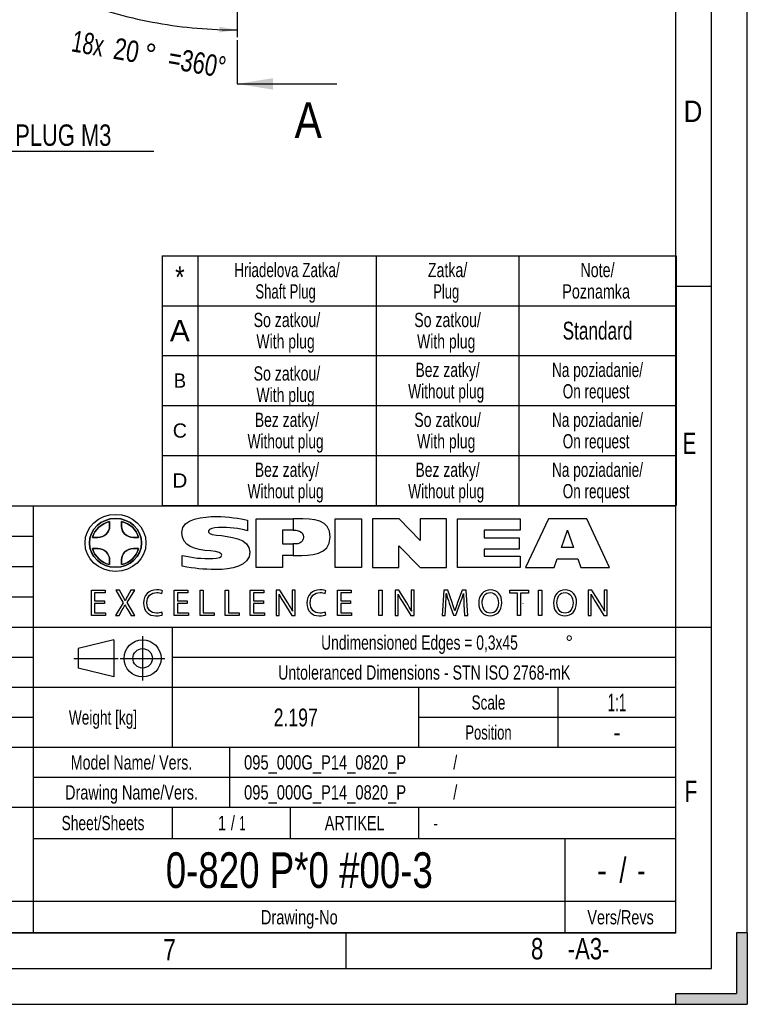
# Model space of a CAD drawing. Header units: millimetres. Extents: x 0 to 420, y 0 to 297.
# Tile 4 of 9: x 318 to 420, y 0 to 138. Entities that reach past the tile are written whole.
import ezdxf
from ezdxf.enums import TextEntityAlignment as Align

# ---------------------------------------------------------------- set-up
doc = ezdxf.new("R2010")
doc.units = ezdxf.units.MM
doc.header["$LTSCALE"] = 23.1
doc.linetypes.add('CENTER', pattern=[0.6, 0.375, -0.075, 0.075, -0.075])
doc.layers.get('0').update_dxf_attribs({"linetype": 'CONTINUOUS'})
doc.layers.add('DEFAULT_1', color=7, linetype='CENTER')
doc.styles.get("Standard").update_dxf_attribs({"font": 'txt', "width": 0.8})
doc.styles.add('TEXTSTYLE_1', font='gdt', dxfattribs={"width": 0.8})
doc.styles.add('TEXTSTYLE_2', font='txt', dxfattribs={"width": 0.7})
doc.styles.add('TEXTSTYLE_3', font='txt', dxfattribs={"width": 0.75})
doc.styles.add('TEXTSTYLE_4', font='txt', dxfattribs={"width": 0.75})
doc.styles.add('TEXTSTYLE_6', font='txt', dxfattribs={"width": 0.9})
doc.styles.add('TEXTSTYLE_8', font='gdt', dxfattribs={"width": 0.75})
doc.dimstyles.new('DIMSTYLE_11', dxfattribs={"dimtxt": 3, "dimasz": 2.5, "dimexe": 1, "dimexo": 0, "dimgap": 1.5, "dimtad": 0, "dimdsep": 46, "dimtxsty": 'Standard', "dimblk": '_FILLED', "dimblk1": '_FILLED', "dimblk2": '_FILLED', "dimcen": 0.09, "dimclrt": 7, "dimadec": 0, "dimazin": 0, "dimtp": 0.5, "dimtm": 0.5, "dimtfac": 1, "dimtofl": 0, "dimtmove": 0, "dimatfit": 3, "dimldrblk": '_FILLED', "dimfxl": 0, "dimtolj": 1, "dimarcsym": 0})
doc.dimstyles.get("Standard").update_dxf_attribs({"dimtxt": 3, "dimasz": 2.5, "dimexe": 1, "dimexo": 0, "dimtad": 1, "dimdec": 3, "dimdsep": 46, "dimtxsty": 'Standard', "dimblk": '_FILLED', "dimblk1": '_FILLED', "dimblk2": '_FILLED', "dimcen": 0.09, "dimclrt": 7, "dimadec": 0, "dimazin": 0, "dimtol": 1, "dimtp": 0.001, "dimtm": 0.001, "dimtfac": 1, "dimtdec": 3, "dimtofl": 0, "dimtmove": 0, "dimatfit": 3, "dimldrblk": '_FILLED', "dimfxl": 0, "dimtolj": 1, "dimarcsym": 0})

# ---------------------------------------------------------------- blocks, each defined once
blk = doc.blocks.new('_FILLED')
at = {"color": 0, "linetype": 'ByBlock'}
blk.add_solid([(0, 0), (-1, 0.16), (-1, -0.16)], dxfattribs=at)
blk = doc.blocks.new('*D19')
at = {"color": 7, "linetype": 'Continuous'}
for p, q in [((333.5, 159.69), (326.16, 139.52)), ((348.55, 157.04), (348.55, 135.57))]:
    blk.add_line(p, q, dxfattribs=at)
for start, end in [(250, 260), (260, 270)]:
    blk.add_arc((348.55, 201.04), 64.47, start, end, dxfattribs=at)
for points in [[(328.99, 140.02), (326.5, 140.46), (328.73, 139.27)], [(346.04, 136.22), (348.55, 136.57), (346.06, 137.02)]]:
    blk.add_solid(points, dxfattribs=at)
for s, width, p in [('18x', 0.690476, (327.39, 133.21)), ('20', 0.785714, (332.77, 132.26)), ('=360°', 0.76, (342.68, 130.52))]:
    blk.add_text(s, height=3, rotation=-10, dxfattribs=dict(at, width=width)).set_placement(p, align=Align.CENTER)
at = {"color": 7, "linetype": 'Continuous', "style": 'TEXTSTYLE_1'}
blk.add_text('~', height=3, rotation=-10, dxfattribs=at).set_placement((336.08, 131.68), align=Align.CENTER)

msp = doc.modelspace()

# ---------------------------------------------------------------- linework, layer by layer
at = {"color": 7, "linetype": 'Continuous'}
for p, q in [((415, 5), (415, 292)), ((410, 10), (410, 287)), ((420, 10), (420, 287)), ((311.6692, 119.5777), (336.8835, 119.5777)), ((338.0174, 104.9258), (410.0174, 104.9258)), ((338.0174, 104.9258), (338.0174, 69.9258)), ((343.0174, 104.9258), (343.0174, 69.9258)), ((368.0174, 104.9258), (368.0174, 69.9258)), ((388.0174, 104.9258), (388.0174, 69.9258)), ((410.0174, 104.9258), (410.0174, 69.9258)), ((410, 100.67), (415, 100.67)), ((338.0174, 97.9258), (410.0174, 97.9258)), ((338.0174, 90.9258), (410.0174, 90.9258)), ((338.0174, 83.9258), (410.0174, 83.9258)), ((338.0174, 76.9258), (410.0174, 76.9258)), ((409.999, 69.8055), (224.999, 69.8055)), ((319.999, 10.0055), (319.999, 69.8055)), ((338.0174, 69.9258), (410.0174, 69.9258)), ((409.999, 10.0055), (409.999, 69.8055)), ((351.189, 68.0478), (356.3792, 68.0478)), ((351.189, 61.2135), (351.189, 68.0478)), ((362.263, 68.0478), (365.9756, 68.0478)), ((362.263, 61.2135), (362.263, 68.0478)), ((365.9756, 68.0478), (365.9756, 61.2135)), ((379.4129, 68.0478), (388.1618, 68.0478)), ((379.4129, 61.2135), (379.4129, 68.0478)), ((388.1618, 68.0478), (388.1618, 66.442)), ((392.1313, 68.0478), (388.9326, 61.2135)), ((397.5013, 68.0478), (392.1313, 68.0478)), ((400.713, 61.2135), (397.5013, 68.0478)), ((356.3792, 66.442), (354.9017, 66.442)), ((354.9017, 66.442), (354.9017, 64.5278)), ((388.1618, 66.442), (383.1388, 66.442)), ((383.1388, 66.442), (383.1388, 65.4013)), ((393.9557, 64.0269), (394.8036, 66.442)), ((394.8036, 66.442), (394.8036, 66.4162)), ((394.8036, 66.4162), (395.6642, 64.0269)), ((319.999, 65.5555), (224.999, 65.5555)), ((383.1388, 65.4013), (388.0332, 65.4013)), ((388.0332, 65.4013), (388.0332, 63.8085)), ((354.9017, 64.5278), (356.3792, 64.5278)), ((388.0332, 63.8085), (383.1388, 63.8085)), ((383.1388, 63.8085), (383.1388, 62.8191)), ((395.6642, 64.0269), (393.9557, 64.0269)), ((356.3792, 62.922), (354.9017, 62.922)), ((354.9017, 62.922), (354.9017, 61.2135)), ((383.1388, 62.8191), (388.1618, 62.8191)), ((388.1618, 62.8191), (388.1618, 61.2135)), ((392.9663, 61.2135), (393.3904, 62.4208)), ((393.3904, 62.4208), (396.2424, 62.4208)), ((396.2424, 62.4208), (396.6662, 61.2135)), ((319.999, 61.3055), (224.999, 61.3055)), ((354.9017, 61.2135), (351.189, 61.2135)), ((365.9756, 61.2135), (362.263, 61.2135)), ((388.1618, 61.2135), (379.4129, 61.2135)), ((388.9326, 61.2135), (392.9663, 61.2135)), ((396.6662, 61.2135), (400.713, 61.2135)), ((328.1212, 58.039), (330.0336, 58.039)), ((328.1212, 54.5077), (328.1212, 58.039)), ((330.0336, 58.039), (330.0336, 57.6566)), ((339.7161, 58.039), (341.6285, 58.039)), ((339.7161, 54.5077), (339.7161, 58.039)), ((341.6285, 58.039), (341.6285, 57.6566)), ((343.3417, 58.039), (343.8028, 58.039)), ((343.3417, 54.5077), (343.3417, 58.039)), ((343.8028, 58.039), (343.8028, 54.8901)), ((346.8626, 58.039), (347.3237, 58.039)), ((346.8626, 54.5077), (346.8626, 58.039)), ((347.3237, 58.039), (347.3237, 54.8901)), ((350.3834, 58.039), (352.2959, 58.039)), ((350.3834, 54.5077), (350.3834, 58.039)), ((352.2959, 58.039), (352.2959, 57.6566)), ((362.5912, 58.039), (364.5037, 58.039)), ((362.5912, 54.5077), (362.5912, 58.039)), ((364.5037, 58.039), (364.5037, 57.6566)), ((368.3756, 58.039), (368.8366, 58.039)), ((368.3756, 54.5077), (368.3756, 58.039)), ((368.8366, 58.039), (368.8366, 54.5077)), ((386.7188, 58.039), (389.3332, 58.039)), ((386.7188, 57.6513), (386.7188, 58.039)), ((389.3332, 58.039), (389.3332, 57.6513)), ((390.7637, 58.039), (391.2248, 58.039)), ((390.7637, 54.5077), (390.7637, 58.039)), ((391.2248, 58.039), (391.2248, 54.5077)), ((319.999, 57.0555), (224.999, 57.0555)), ((330.0336, 57.6566), (328.5823, 57.6566)), ((328.5823, 57.6566), (328.5823, 56.5406)), ((341.6285, 57.6566), (340.1771, 57.6566)), ((340.1771, 57.6566), (340.1771, 56.5406)), ((352.2959, 57.6566), (350.8445, 57.6566)), ((350.8445, 57.6566), (350.8445, 56.5406)), ((364.5037, 57.6566), (363.0523, 57.6566)), ((363.0523, 57.6566), (363.0523, 56.5406)), ((387.793, 57.6513), (386.7188, 57.6513)), ((387.793, 54.5077), (387.793, 57.6513)), ((389.3332, 57.6513), (388.2541, 57.6513)), ((388.2541, 57.6513), (388.2541, 54.5077)), ((328.5823, 56.5406), (329.9498, 56.5406)), ((329.9498, 56.1633), (328.5823, 56.1633)), ((328.5823, 56.1633), (328.5823, 54.8901)), ((329.9498, 56.5406), (329.9498, 56.1633)), ((340.1771, 56.5406), (341.5446, 56.5406)), ((341.5446, 56.1633), (340.1771, 56.1633)), ((340.1771, 56.1633), (340.1771, 54.8901)), ((341.5446, 56.5406), (341.5446, 56.1633)), ((350.8445, 56.5406), (352.212, 56.5406)), ((352.212, 56.1633), (350.8445, 56.1633)), ((350.8445, 56.1633), (350.8445, 54.8901)), ((352.212, 56.5406), (352.212, 56.1633)), ((363.0523, 56.5406), (364.4197, 56.5406)), ((364.4197, 56.1633), (363.0523, 56.1633)), ((363.0523, 56.1633), (363.0523, 54.8901)), ((364.4197, 56.5406), (364.4197, 56.1633)), ((388.6203, 56.1991), (388.6255, 56.2042)), ((330.1122, 54.5077), (328.1212, 54.5077)), ((328.5823, 54.8901), (330.1122, 54.8901)), ((330.1122, 54.8901), (330.1122, 54.5077)), ((341.707, 54.5077), (339.7161, 54.5077)), ((340.1771, 54.8901), (341.707, 54.8901)), ((341.707, 54.8901), (341.707, 54.5077)), ((345.3117, 54.5077), (343.3417, 54.5077)), ((343.8028, 54.8901), (345.3117, 54.8901)), ((345.3117, 54.8901), (345.3117, 54.5077)), ((348.8326, 54.5077), (346.8626, 54.5077)), ((347.3237, 54.8901), (348.8326, 54.8901)), ((348.8326, 54.8901), (348.8326, 54.5077)), ((352.3744, 54.5077), (350.3834, 54.5077)), ((350.8445, 54.8901), (352.3744, 54.8901)), ((352.3744, 54.8901), (352.3744, 54.5077)), ((364.5823, 54.5077), (362.5912, 54.5077)), ((363.0523, 54.8901), (364.5823, 54.8901)), ((364.5823, 54.8901), (364.5823, 54.5077)), ((368.8366, 54.5077), (368.3756, 54.5077)), ((388.2541, 54.5077), (387.793, 54.5077)), ((391.2248, 54.5077), (390.7637, 54.5077)), ((409.999, 52.8055), (224.999, 52.8055)), ((339.499, 36.0055), (339.499, 52.8055)), ((410, 52.84), (415, 52.84)), ((331.2718, 51.0815), (326.2697, 49.8576)), ((331.2718, 51.0815), (331.2718, 45.9029)), ((335.297, 51.5922), (335.297, 45.4029)), ((326.2697, 49.8576), (326.2697, 47.1268)), ((319.999, 48.6055), (224.999, 48.6055)), ((325.6697, 48.4922), (331.8718, 48.4922)), ((332.1718, 48.4922), (338.4077, 48.4922)), ((409.999, 48.6055), (339.499, 48.6055)), ((331.2718, 45.9029), (326.2697, 47.1268)), ((409.999, 44.4055), (224.999, 44.4055)), ((373.999, 36.0055), (373.999, 44.4055)), ((393.499, 36.0055), (393.499, 44.4055)), ((319.999, 40.2055), (224.999, 40.2055)), ((409.999, 40.2055), (373.999, 40.2055)), ((409.999, 36.0055), (224.999, 36.0055)), ((347.499, 27.6055), (347.499, 36.0055)), ((409.999, 31.8055), (319.999, 31.8055)), ((409.999, 27.6055), (224.999, 27.6055)), ((339.499, 23.2055), (339.499, 27.6055)), ((355.999, 23.2055), (355.999, 27.6055)), ((373.999, 23.2055), (373.999, 27.6055)), ((409.999, 23.2055), (319.999, 23.2055)), ((394.499, 10.0055), (394.499, 23.2055)), ((409.999, 14.4055), (224.999, 14.4055)), ((20, 10), (410, 10)), ((409.999, 10.0055), (224.999, 10.0055)), ((363.75, 10), (363.75, 5)), ((420, 10), (418.5, 10)), ((418.5, 10), (418.5, 1.5)), ((420, 10), (420, 0)), ((15, 5), (415, 5)), ((410, 1.5), (418.5, 1.5)), ((410, 0), (410, 1.5)), ((10, 0), (410, 0)), ((410, 0), (420, 0))]:
    msp.add_line(p, q, dxfattribs=at)
at = {"color": 7, "linetype": 'Continuous', "const_width": 0.1193}
for points in [[(410.0597, 69.8), (319.9403, 69.8)], [(410.0759, 69.7912), (319.9565, 69.7912)], [(320, 10), (320, 69.8)], [(320.0162, 52.7912), (320.0162, 69.7912)], [(410, 10), (410, 69.8)], [(410.0162, 52.7912), (410.0162, 69.7912)], [(410.0759, 52.7912), (319.9565, 52.7912)], [(410.0597, 27.6), (319.9403, 27.6)], [(320, 10), (320, 27.6)], [(410, 10), (410, 27.6)], [(410.0597, 10), (319.9403, 10)], [(410.0597, 10), (319.9403, 10)]]:
    msp.add_lwpolyline(points, dxfattribs=at)
at = {"color": 7, "linetype": 'Continuous'}
for radius in [2.5893, 1.3654]:
    msp.add_circle((335.297, 48.4922), radius, dxfattribs=at)
for points, knots in [([(335.773, 64.6691), (335.773, 66.8787), (333.8588, 68.6774), (331.508, 68.6774), (329.157, 68.6774), (327.2299, 66.8787), (327.2299, 64.6691), (327.2299, 62.4595), (329.157, 60.661), (331.508, 60.661), (333.8588, 60.661), (335.773, 62.4595), (335.773, 64.6691)], [0, 0, 0, 0, 1, 1, 1, 2, 2, 2, 3, 3, 3, 4, 4, 4, 4]), ([(335.773, 64.6691), (335.773, 66.8787), (333.8588, 68.6774), (331.508, 68.6774), (329.157, 68.6774), (327.2299, 66.8787), (327.2299, 64.6691), (327.2299, 62.4595), (329.157, 60.661), (331.508, 60.661), (333.8588, 60.661), (335.773, 62.4595), (335.773, 64.6691)], [0, 0, 0, 0, 0.35277801, 0.35277801, 0.35277801, 0.70555602, 0.70555602, 0.70555602, 1.05833403, 1.05833403, 1.05833403, 1.41111204, 1.41111204, 1.41111204, 1.41111204]), ([(335.1564, 64.6691), (335.1564, 62.7809), (333.512, 61.2517), (331.508, 61.2517), (329.5039, 61.2517), (327.8466, 62.7809), (327.8466, 64.6691), (327.8466, 66.5575), (329.5039, 68.0992), (331.508, 68.0992), (333.512, 68.0992), (335.1564, 66.5575), (335.1564, 64.6691)], [0, 0, 0, 0, 1, 1, 1, 2, 2, 2, 3, 3, 3, 4, 4, 4, 4]), ([(335.1564, 64.6691), (335.1564, 62.7809), (333.512, 61.2517), (331.508, 61.2517), (329.5039, 61.2517), (327.8466, 62.7809), (327.8466, 64.6691), (327.8466, 66.5575), (329.5039, 68.0992), (331.508, 68.0992), (333.512, 68.0992), (335.1564, 66.5575), (335.1564, 64.6691)], [0, 0, 0, 0, 0.35277801, 0.35277801, 0.35277801, 0.70555602, 0.70555602, 0.70555602, 1.05833403, 1.05833403, 1.05833403, 1.41111204, 1.41111204, 1.41111204, 1.41111204]), ([(335.1564, 64.6691), (335.1564, 66.5575), (333.512, 68.0992), (331.508, 68.0992), (329.5039, 68.0992), (327.8466, 66.5575), (327.8466, 64.6691), (327.8466, 62.7809), (329.5039, 61.2517), (331.508, 61.2517), (333.512, 61.2517), (335.1564, 62.7809), (335.1564, 64.6691)], [0, 0, 0, 0, 1, 1, 1, 2, 2, 2, 3, 3, 3, 4, 4, 4, 4]), ([(330.6729, 66.9943), (330.6729, 66.9943), (330.6729, 67.6753), (330.6729, 67.6753), (329.5039, 67.4054), (328.6047, 66.5191), (328.2833, 65.4399), (328.2833, 65.4399), (329.0158, 65.4399), (329.0158, 65.4399), (329.9279, 65.4399), (330.6729, 66.1337), (330.6729, 66.9943)], [0, 0, 0, 0, 1, 1, 1, 2, 2, 2, 3, 3, 3, 4, 4, 4, 4]), ([(330.6729, 66.9943), (330.6729, 66.9943), (330.6729, 67.6753), (330.6729, 67.6753), (329.5039, 67.4054), (328.6047, 66.5191), (328.2833, 65.4399), (328.2833, 65.4399), (329.0158, 65.4399), (329.0158, 65.4399), (329.9279, 65.4399), (330.6729, 66.1337), (330.6729, 66.9943)], [0, 0, 0, 0, 0.35277801, 0.35277801, 0.35277801, 0.70555602, 0.70555602, 0.70555602, 1.05833403, 1.05833403, 1.05833403, 1.41111204, 1.41111204, 1.41111204, 1.41111204]), ([(330.6729, 66.9943), (330.6729, 66.1337), (329.9279, 65.4399), (329.0158, 65.4399), (329.0158, 65.4399), (328.2833, 65.4399), (328.2833, 65.4399), (328.6047, 66.5191), (329.5039, 67.4054), (330.6729, 67.6753), (330.6729, 67.6753), (330.6729, 66.9943), (330.6729, 66.9943)], [0, 0, 0, 0, 1, 1, 1, 2, 2, 2, 3, 3, 3, 4, 4, 4, 4]), ([(334.0002, 65.4399), (334.0002, 65.4399), (334.7325, 65.4399), (334.7325, 65.4399), (334.4369, 66.5191), (333.512, 67.4054), (332.343, 67.6753), (332.343, 67.6753), (332.343, 66.9943), (332.343, 66.9943), (332.343, 66.1337), (333.0881, 65.4399), (334.0002, 65.4399)], [0, 0, 0, 0, 1, 1, 1, 2, 2, 2, 3, 3, 3, 4, 4, 4, 4]), ([(334.0002, 65.4399), (334.0002, 65.4399), (334.7325, 65.4399), (334.7325, 65.4399), (334.4369, 66.5191), (333.512, 67.4054), (332.343, 67.6753), (332.343, 67.6753), (332.343, 66.9943), (332.343, 66.9943), (332.343, 66.1337), (333.0881, 65.4399), (334.0002, 65.4399)], [0, 0, 0, 0, 0.35277801, 0.35277801, 0.35277801, 0.70555602, 0.70555602, 0.70555602, 1.05833403, 1.05833403, 1.05833403, 1.41111204, 1.41111204, 1.41111204, 1.41111204]), ([(334.7325, 65.4399), (334.7325, 65.4399), (334.0002, 65.4399), (334.0002, 65.4399), (333.0881, 65.4399), (332.343, 66.1337), (332.343, 66.9943), (332.343, 66.9943), (332.343, 67.6753), (332.343, 67.6753), (333.512, 67.4054), (334.4369, 66.5191), (334.7325, 65.4399)], [0, 0, 0, 0, 1, 1, 1, 2, 2, 2, 3, 3, 3, 4, 4, 4, 4]), ([(349.9942, 66.352), (349.9942, 66.352), (349.9942, 67.8679), (349.9942, 67.8679), (348.9408, 68.1122), (347.2965, 68.369), (345.6007, 68.369), (343.8922, 68.369), (340.8346, 68.1378), (340.7962, 66.1464), (340.7703, 64.1424), (342.5946, 63.7314), (344.8042, 63.5515), (347.0137, 63.3718), (346.7056, 62.4981), (345.1254, 62.4723), (343.5581, 62.4596), (342.312, 62.5623), (340.8346, 62.922), (340.8346, 62.922), (340.8346, 61.419), (340.8346, 61.419), (342.7103, 61.0464), (343.6224, 60.9693), (345.6264, 60.9436), (347.6178, 60.9307), (350.3283, 61.3932), (350.3283, 63.3718), (350.3283, 65.3371), (347.4251, 65.5941), (345.6264, 65.7611), (343.8151, 65.928), (344.4062, 66.8145), (345.9347, 66.8403), (347.4635, 66.853), (348.7868, 66.7374), (349.9942, 66.352)], [0, 0, 0, 0, 1, 1, 1, 2, 2, 2, 3, 3, 3, 4, 4, 4, 5, 5, 5, 6, 6, 6, 7, 7, 7, 8, 8, 8, 9, 9, 9, 10, 10, 10, 11, 11, 11, 12, 12, 12, 12]), ([(356.3792, 62.922), (356.3792, 62.922), (356.3792, 64.5278), (356.3792, 64.5278), (356.3792, 64.5278), (356.6745, 64.5278), (356.6745, 64.5278), (357.7023, 64.5278), (357.8437, 65.2729), (357.8565, 65.5299), (357.8565, 65.7484), (357.6509, 66.442), (356.7388, 66.442), (356.7388, 66.442), (356.3792, 66.442), (356.3792, 66.442), (356.3792, 66.442), (356.3792, 68.0478), (356.3792, 68.0478), (356.3792, 68.0478), (356.8159, 68.0478), (356.8159, 68.0478), (359.321, 68.0478), (361.5564, 68.035), (361.5564, 65.4657), (361.5564, 62.922), (358.7686, 62.922), (356.8288, 62.922), (356.8288, 62.922), (356.3792, 62.922), (356.3792, 62.922)], [0, 0, 0, 0, 1, 1, 1, 2, 2, 2, 3, 3, 3, 4, 4, 4, 5, 5, 5, 6, 6, 6, 7, 7, 7, 8, 8, 8, 9, 9, 9, 10, 10, 10, 10]), ([(367.5042, 68.0478), (367.5042, 68.0478), (371.2299, 68.0478), (371.2299, 68.0478), (371.2299, 68.0478), (374.1717, 65.0288), (374.1717, 65.0288), (374.1717, 65.0288), (374.1717, 68.0478), (374.1717, 68.0478), (374.1717, 68.0478), (377.8716, 68.0478), (377.8716, 68.0478), (377.8716, 68.0478), (377.8716, 61.2135), (377.8716, 61.2135), (377.8716, 61.2135), (374.1717, 61.2135), (374.1717, 61.2135), (374.1717, 61.2135), (371.2041, 64.2452), (371.2041, 64.2452), (371.2041, 64.2452), (371.2041, 61.2135), (371.2041, 61.2135), (371.2041, 61.2135), (367.5042, 61.2135), (367.5042, 61.2135), (367.5042, 61.2135), (367.5042, 68.0478), (367.5042, 68.0478), (367.5042, 68.0478), (367.5171, 68.0478), (367.5171, 68.0478), (367.5171, 68.0478), (367.5042, 68.0478), (367.5042, 68.0478)], [0, 0, 0, 0, 1, 1, 1, 2, 2, 2, 3, 3, 3, 4, 4, 4, 5, 5, 5, 6, 6, 6, 7, 7, 7, 8, 8, 8, 9, 9, 9, 10, 10, 10, 11, 11, 11, 12, 12, 12, 12]), ([(330.6729, 61.6244), (330.6729, 61.6244), (330.6729, 62.3182), (330.6729, 62.3182), (330.6729, 63.1788), (329.9279, 63.8727), (329.0158, 63.8727), (329.0158, 63.8727), (328.2833, 63.8727), (328.2833, 63.8727), (328.6047, 62.7678), (329.5039, 61.907), (330.6729, 61.6244)], [0, 0, 0, 0, 1, 1, 1, 2, 2, 2, 3, 3, 3, 4, 4, 4, 4]), ([(330.6729, 61.6244), (330.6729, 61.6244), (330.6729, 62.3182), (330.6729, 62.3182), (330.6729, 63.1788), (329.9279, 63.8727), (329.0158, 63.8727), (329.0158, 63.8727), (328.2833, 63.8727), (328.2833, 63.8727), (328.6047, 62.7678), (329.5039, 61.907), (330.6729, 61.6244)], [0, 0, 0, 0, 0.35277801, 0.35277801, 0.35277801, 0.70555602, 0.70555602, 0.70555602, 1.05833403, 1.05833403, 1.05833403, 1.41111204, 1.41111204, 1.41111204, 1.41111204]), ([(330.6729, 61.6244), (329.5039, 61.907), (328.6047, 62.7678), (328.2833, 63.8727), (328.2833, 63.8727), (329.0158, 63.8727), (329.0158, 63.8727), (329.9279, 63.8727), (330.6729, 63.1788), (330.6729, 62.3182), (330.6729, 62.3182), (330.6729, 61.6244), (330.6729, 61.6244)], [0, 0, 0, 0, 1, 1, 1, 2, 2, 2, 3, 3, 3, 4, 4, 4, 4]), ([(332.343, 62.3182), (332.343, 62.3182), (332.343, 61.6244), (332.343, 61.6244), (333.512, 61.907), (334.4369, 62.7678), (334.7325, 63.8727), (334.7325, 63.8727), (334.0002, 63.8727), (334.0002, 63.8727), (333.0881, 63.8727), (332.343, 63.1788), (332.343, 62.3182)], [0, 0, 0, 0, 1, 1, 1, 2, 2, 2, 3, 3, 3, 4, 4, 4, 4]), ([(332.343, 62.3182), (332.343, 62.3182), (332.343, 61.6244), (332.343, 61.6244), (333.512, 61.907), (334.4369, 62.7678), (334.7325, 63.8727), (334.7325, 63.8727), (334.0002, 63.8727), (334.0002, 63.8727), (333.0881, 63.8727), (332.343, 63.1788), (332.343, 62.3182)], [0, 0, 0, 0, 0.35277801, 0.35277801, 0.35277801, 0.70555602, 0.70555602, 0.70555602, 1.05833403, 1.05833403, 1.05833403, 1.41111204, 1.41111204, 1.41111204, 1.41111204]), ([(332.343, 62.3182), (332.343, 63.1788), (333.0881, 63.8727), (334.0002, 63.8727), (334.0002, 63.8727), (334.7325, 63.8727), (334.7325, 63.8727), (334.4369, 62.7678), (333.512, 61.907), (332.343, 61.6244), (332.343, 61.6244), (332.343, 62.3182), (332.343, 62.3182)], [0, 0, 0, 0, 1, 1, 1, 2, 2, 2, 3, 3, 3, 4, 4, 4, 4]), ([(333.6855, 54.5077), (333.6855, 54.5077), (333.2296, 55.2884), (333.2296, 55.2884), (333.0463, 55.587), (332.9363, 55.7809), (332.8262, 55.9851), (332.8262, 55.9851), (332.8157, 55.9851), (332.8157, 55.9851), (332.7162, 55.7809), (332.6114, 55.5923), (332.4333, 55.2831), (332.4333, 55.2831), (332.0089, 54.5077), (332.0089, 54.5077), (332.0089, 54.5077), (331.485, 54.5077), (331.485, 54.5077), (331.485, 54.5077), (332.5643, 56.2943), (332.5643, 56.2943), (332.5643, 56.2943), (331.5268, 58.039), (331.5268, 58.039), (331.5268, 58.039), (332.056, 58.039), (332.056, 58.039), (332.056, 58.039), (332.5224, 57.2112), (332.5224, 57.2112), (332.6534, 56.9807), (332.7528, 56.8025), (332.8472, 56.6139), (332.8472, 56.6139), (332.8629, 56.6139), (332.8629, 56.6139), (332.9625, 56.8235), (333.0516, 56.9859), (333.1825, 57.2112), (333.1825, 57.2112), (333.6593, 58.039), (333.6593, 58.039), (333.6593, 58.039), (334.1885, 58.039), (334.1885, 58.039), (334.1885, 58.039), (333.1144, 56.3204), (333.1144, 56.3204), (333.1144, 56.3204), (334.2147, 54.5077), (334.2147, 54.5077), (334.2147, 54.5077), (333.6855, 54.5077), (333.6855, 54.5077)], [0, 0, 0, 0, 1, 1, 1, 2, 2, 2, 3, 3, 3, 4, 4, 4, 5, 5, 5, 6, 6, 6, 7, 7, 7, 8, 8, 8, 9, 9, 9, 10, 10, 10, 11, 11, 11, 12, 12, 12, 13, 13, 13, 14, 14, 14, 15, 15, 15, 16, 16, 16, 17, 17, 17, 18, 18, 18, 18]), ([(333.6855, 54.5077), (333.6855, 54.5077), (333.2296, 55.2884), (333.2296, 55.2884), (333.0463, 55.587), (332.9363, 55.7809), (332.8262, 55.9851), (332.8262, 55.9851), (332.8157, 55.9851), (332.8157, 55.9851), (332.7162, 55.7809), (332.6114, 55.5923), (332.4333, 55.2831), (332.4333, 55.2831), (332.0089, 54.5077), (332.0089, 54.5077), (332.0089, 54.5077), (331.485, 54.5077), (331.485, 54.5077), (331.485, 54.5077), (332.5643, 56.2943), (332.5643, 56.2943), (332.5643, 56.2943), (331.5268, 58.039), (331.5268, 58.039), (331.5268, 58.039), (332.056, 58.039), (332.056, 58.039), (332.056, 58.039), (332.5224, 57.2112), (332.5224, 57.2112), (332.6534, 56.9807), (332.7528, 56.8025), (332.8472, 56.6139), (332.8472, 56.6139), (332.8629, 56.6139), (332.8629, 56.6139), (332.9625, 56.8235), (333.0516, 56.9859), (333.1825, 57.2112), (333.1825, 57.2112), (333.6593, 58.039), (333.6593, 58.039), (333.6593, 58.039), (334.1885, 58.039), (334.1885, 58.039), (334.1885, 58.039), (333.1144, 56.3204), (333.1144, 56.3204), (333.1144, 56.3204), (334.2147, 54.5077), (334.2147, 54.5077), (334.2147, 54.5077), (333.6855, 54.5077), (333.6855, 54.5077)], [0, 0, 0, 0, 1, 1, 1, 2, 2, 2, 3, 3, 3, 4, 4, 4, 5, 5, 5, 6, 6, 6, 7, 7, 7, 8, 8, 8, 9, 9, 9, 10, 10, 10, 11, 11, 11, 12, 12, 12, 13, 13, 13, 14, 14, 14, 15, 15, 15, 16, 16, 16, 17, 17, 17, 18, 18, 18, 18]), ([(338.0971, 54.6177), (337.9346, 54.534), (337.5941, 54.45), (337.1645, 54.45), (336.169, 54.45), (335.425, 55.0788), (335.425, 56.2419), (335.425, 57.3527), (336.1743, 58.0967), (337.2693, 58.0967), (337.7041, 58.0967), (337.987, 58.0023), (338.1076, 57.9395), (338.1076, 57.9395), (337.9923, 57.5675), (337.9923, 57.5675), (337.8246, 57.6513), (337.5784, 57.7141), (337.285, 57.7141), (336.4572, 57.7141), (335.907, 57.1849), (335.907, 56.2576), (335.907, 55.3879), (336.4048, 54.8377), (337.2588, 54.8377), (337.5417, 54.8377), (337.8246, 54.8954), (338.008, 54.9845), (338.008, 54.9845), (338.0971, 54.6177), (338.0971, 54.6177)], [0, 0, 0, 0, 1, 1, 1, 2, 2, 2, 3, 3, 3, 4, 4, 4, 5, 5, 5, 6, 6, 6, 7, 7, 7, 8, 8, 8, 9, 9, 9, 10, 10, 10, 10]), ([(338.0971, 54.6177), (337.9346, 54.534), (337.5941, 54.45), (337.1645, 54.45), (336.169, 54.45), (335.425, 55.0788), (335.425, 56.2419), (335.425, 57.3527), (336.1743, 58.0967), (337.2693, 58.0967), (337.7041, 58.0967), (337.987, 58.0023), (338.1076, 57.9395), (338.1076, 57.9395), (337.9923, 57.5675), (337.9923, 57.5675), (337.8246, 57.6513), (337.5784, 57.7141), (337.285, 57.7141), (336.4572, 57.7141), (335.907, 57.1849), (335.907, 56.2576), (335.907, 55.3879), (336.4048, 54.8377), (337.2588, 54.8377), (337.5417, 54.8377), (337.8246, 54.8954), (338.008, 54.9845), (338.008, 54.9845), (338.0971, 54.6177), (338.0971, 54.6177)], [0, 0, 0, 0, 1, 1, 1, 2, 2, 2, 3, 3, 3, 4, 4, 4, 5, 5, 5, 6, 6, 6, 7, 7, 7, 8, 8, 8, 9, 9, 9, 10, 10, 10, 10]), ([(354.0144, 54.5077), (354.0144, 54.5077), (354.0144, 58.039), (354.0144, 58.039), (354.0144, 58.039), (354.5174, 58.039), (354.5174, 58.039), (354.5174, 58.039), (355.6438, 56.2523), (355.6438, 56.2523), (355.9005, 55.8385), (356.1101, 55.4665), (356.2725, 55.1049), (356.2725, 55.1049), (356.2882, 55.1102), (356.2882, 55.1102), (356.2464, 55.5817), (356.2359, 56.0114), (356.2359, 56.5616), (356.2359, 56.5616), (356.2359, 58.039), (356.2359, 58.039), (356.2359, 58.039), (356.6655, 58.039), (356.6655, 58.039), (356.6655, 58.039), (356.6655, 54.5077), (356.6655, 54.5077), (356.6655, 54.5077), (356.2045, 54.5077), (356.2045, 54.5077), (356.2045, 54.5077), (355.0832, 56.2994), (355.0832, 56.2994), (354.837, 56.6924), (354.6012, 57.0958), (354.4283, 57.4784), (354.4283, 57.4784), (354.4126, 57.4731), (354.4126, 57.4731), (354.4388, 57.0277), (354.444, 56.6034), (354.444, 56.0165), (354.444, 56.0165), (354.444, 54.5077), (354.444, 54.5077), (354.444, 54.5077), (354.0144, 54.5077), (354.0144, 54.5077)], [0, 0, 0, 0, 1, 1, 1, 2, 2, 2, 3, 3, 3, 4, 4, 4, 5, 5, 5, 6, 6, 6, 7, 7, 7, 8, 8, 8, 9, 9, 9, 10, 10, 10, 11, 11, 11, 12, 12, 12, 13, 13, 13, 14, 14, 14, 15, 15, 15, 16, 16, 16, 16]), ([(354.0144, 54.5077), (354.0144, 54.5077), (354.0144, 58.039), (354.0144, 58.039), (354.0144, 58.039), (354.5174, 58.039), (354.5174, 58.039), (354.5174, 58.039), (355.6438, 56.2523), (355.6438, 56.2523), (355.9005, 55.8385), (356.1101, 55.4665), (356.2725, 55.1049), (356.2725, 55.1049), (356.2882, 55.1102), (356.2882, 55.1102), (356.2464, 55.5817), (356.2359, 56.0114), (356.2359, 56.5616), (356.2359, 56.5616), (356.2359, 58.039), (356.2359, 58.039), (356.2359, 58.039), (356.6655, 58.039), (356.6655, 58.039), (356.6655, 58.039), (356.6655, 54.5077), (356.6655, 54.5077), (356.6655, 54.5077), (356.2045, 54.5077), (356.2045, 54.5077), (356.2045, 54.5077), (355.0832, 56.2994), (355.0832, 56.2994), (354.837, 56.6924), (354.6012, 57.0958), (354.4283, 57.4784), (354.4283, 57.4784), (354.4126, 57.4731), (354.4126, 57.4731), (354.4388, 57.0277), (354.444, 56.6034), (354.444, 56.0165), (354.444, 56.0165), (354.444, 54.5077), (354.444, 54.5077), (354.444, 54.5077), (354.0144, 54.5077), (354.0144, 54.5077)], [0, 0, 0, 0, 1, 1, 1, 2, 2, 2, 3, 3, 3, 4, 4, 4, 5, 5, 5, 6, 6, 6, 7, 7, 7, 8, 8, 8, 9, 9, 9, 10, 10, 10, 11, 11, 11, 12, 12, 12, 13, 13, 13, 14, 14, 14, 15, 15, 15, 16, 16, 16, 16]), ([(360.9723, 54.6177), (360.8099, 54.534), (360.4694, 54.45), (360.0397, 54.45), (359.0442, 54.45), (358.3003, 55.0788), (358.3003, 56.2419), (358.3003, 57.3527), (359.0495, 58.0967), (360.1446, 58.0967), (360.5793, 58.0967), (360.8623, 58.0023), (360.9828, 57.9395), (360.9828, 57.9395), (360.8676, 57.5675), (360.8676, 57.5675), (360.6999, 57.6513), (360.4537, 57.7141), (360.1602, 57.7141), (359.3325, 57.7141), (358.7823, 57.1849), (358.7823, 56.2576), (358.7823, 55.3879), (359.2801, 54.8377), (360.1341, 54.8377), (360.417, 54.8377), (360.6999, 54.8954), (360.8833, 54.9845), (360.8833, 54.9845), (360.9723, 54.6177), (360.9723, 54.6177)], [0, 0, 0, 0, 1, 1, 1, 2, 2, 2, 3, 3, 3, 4, 4, 4, 5, 5, 5, 6, 6, 6, 7, 7, 7, 8, 8, 8, 9, 9, 9, 10, 10, 10, 10]), ([(360.9723, 54.6177), (360.8099, 54.534), (360.4694, 54.45), (360.0397, 54.45), (359.0442, 54.45), (358.3003, 55.0788), (358.3003, 56.2419), (358.3003, 57.3527), (359.0495, 58.0967), (360.1446, 58.0967), (360.5793, 58.0967), (360.8623, 58.0023), (360.9828, 57.9395), (360.9828, 57.9395), (360.8676, 57.5675), (360.8676, 57.5675), (360.6999, 57.6513), (360.4537, 57.7141), (360.1602, 57.7141), (359.3325, 57.7141), (358.7823, 57.1849), (358.7823, 56.2576), (358.7823, 55.3879), (359.2801, 54.8377), (360.1341, 54.8377), (360.417, 54.8377), (360.6999, 54.8954), (360.8833, 54.9845), (360.8833, 54.9845), (360.9723, 54.6177), (360.9723, 54.6177)], [0, 0, 0, 0, 1, 1, 1, 2, 2, 2, 3, 3, 3, 4, 4, 4, 5, 5, 5, 6, 6, 6, 7, 7, 7, 8, 8, 8, 9, 9, 9, 10, 10, 10, 10]), ([(370.681, 54.5077), (370.681, 54.5077), (370.681, 58.039), (370.681, 58.039), (370.681, 58.039), (371.1839, 58.039), (371.1839, 58.039), (371.1839, 58.039), (372.3103, 56.2523), (372.3103, 56.2523), (372.5671, 55.8385), (372.7766, 55.4665), (372.9391, 55.1049), (372.9391, 55.1049), (372.9548, 55.1102), (372.9548, 55.1102), (372.9128, 55.5817), (372.9024, 56.0114), (372.9024, 56.5616), (372.9024, 56.5616), (372.9024, 58.039), (372.9024, 58.039), (372.9024, 58.039), (373.3319, 58.039), (373.3319, 58.039), (373.3319, 58.039), (373.3319, 54.5077), (373.3319, 54.5077), (373.3319, 54.5077), (372.871, 54.5077), (372.871, 54.5077), (372.871, 54.5077), (371.7497, 56.2994), (371.7497, 56.2994), (371.5035, 56.6924), (371.2678, 57.0958), (371.095, 57.4784), (371.095, 57.4784), (371.0791, 57.4731), (371.0791, 57.4731), (371.1054, 57.0277), (371.1105, 56.6034), (371.1105, 56.0165), (371.1105, 56.0165), (371.1105, 54.5077), (371.1105, 54.5077), (371.1105, 54.5077), (370.681, 54.5077), (370.681, 54.5077)], [0, 0, 0, 0, 1, 1, 1, 2, 2, 2, 3, 3, 3, 4, 4, 4, 5, 5, 5, 6, 6, 6, 7, 7, 7, 8, 8, 8, 9, 9, 9, 10, 10, 10, 11, 11, 11, 12, 12, 12, 13, 13, 13, 14, 14, 14, 15, 15, 15, 16, 16, 16, 16]), ([(370.681, 54.5077), (370.681, 54.5077), (370.681, 58.039), (370.681, 58.039), (370.681, 58.039), (371.1839, 58.039), (371.1839, 58.039), (371.1839, 58.039), (372.3103, 56.2523), (372.3103, 56.2523), (372.5671, 55.8385), (372.7766, 55.4665), (372.9391, 55.1049), (372.9391, 55.1049), (372.9548, 55.1102), (372.9548, 55.1102), (372.9128, 55.5817), (372.9024, 56.0114), (372.9024, 56.5616), (372.9024, 56.5616), (372.9024, 58.039), (372.9024, 58.039), (372.9024, 58.039), (373.3319, 58.039), (373.3319, 58.039), (373.3319, 58.039), (373.3319, 54.5077), (373.3319, 54.5077), (373.3319, 54.5077), (372.871, 54.5077), (372.871, 54.5077), (372.871, 54.5077), (371.7497, 56.2994), (371.7497, 56.2994), (371.5035, 56.6924), (371.2678, 57.0958), (371.095, 57.4784), (371.095, 57.4784), (371.0791, 57.4731), (371.0791, 57.4731), (371.1054, 57.0277), (371.1105, 56.6034), (371.1105, 56.0165), (371.1105, 56.0165), (371.1105, 54.5077), (371.1105, 54.5077), (371.1105, 54.5077), (370.681, 54.5077), (370.681, 54.5077)], [0, 0, 0, 0, 1, 1, 1, 2, 2, 2, 3, 3, 3, 4, 4, 4, 5, 5, 5, 6, 6, 6, 7, 7, 7, 8, 8, 8, 9, 9, 9, 10, 10, 10, 11, 11, 11, 12, 12, 12, 13, 13, 13, 14, 14, 14, 15, 15, 15, 16, 16, 16, 16]), ([(380.3109, 56.0585), (380.2848, 56.551), (380.2534, 57.1482), (380.2534, 57.5832), (380.2534, 57.5832), (380.2428, 57.5832), (380.2428, 57.5832), (380.1173, 57.1745), (379.9758, 56.7291), (379.7976, 56.2419), (379.7976, 56.2419), (379.1739, 54.5287), (379.1739, 54.5287), (379.1739, 54.5287), (378.8282, 54.5287), (378.8282, 54.5287), (378.8282, 54.5287), (378.2519, 56.2105), (378.2519, 56.2105), (378.0842, 56.7134), (377.948, 57.1639), (377.8485, 57.5832), (377.8485, 57.5832), (377.838, 57.5832), (377.838, 57.5832), (377.8275, 57.1431), (377.8013, 56.5563), (377.7699, 56.0218), (377.7699, 56.0218), (377.6757, 54.5077), (377.6757, 54.5077), (377.6757, 54.5077), (377.2407, 54.5077), (377.2407, 54.5077), (377.2407, 54.5077), (377.4869, 58.039), (377.4869, 58.039), (377.4869, 58.039), (378.0687, 58.039), (378.0687, 58.039), (378.0687, 58.039), (378.671, 56.331), (378.671, 56.331), (378.8178, 55.896), (378.933, 55.5083), (379.0273, 55.1416), (379.0273, 55.1416), (379.0378, 55.1416), (379.0378, 55.1416), (379.1321, 55.4979), (379.2579, 55.8856), (379.415, 56.331), (379.415, 56.331), (380.0439, 58.039), (380.0439, 58.039), (380.0439, 58.039), (380.6253, 58.039), (380.6253, 58.039), (380.6253, 58.039), (380.8454, 54.5077), (380.8454, 54.5077), (380.8454, 54.5077), (380.3949, 54.5077), (380.3949, 54.5077), (380.3949, 54.5077), (380.3109, 56.0585), (380.3109, 56.0585)], [0, 0, 0, 0, 1, 1, 1, 2, 2, 2, 3, 3, 3, 4, 4, 4, 5, 5, 5, 6, 6, 6, 7, 7, 7, 8, 8, 8, 9, 9, 9, 10, 10, 10, 11, 11, 11, 12, 12, 12, 13, 13, 13, 14, 14, 14, 15, 15, 15, 16, 16, 16, 17, 17, 17, 18, 18, 18, 19, 19, 19, 20, 20, 20, 21, 21, 21, 22, 22, 22, 22]), ([(380.3109, 56.0585), (380.2848, 56.551), (380.2534, 57.1482), (380.2534, 57.5832), (380.2534, 57.5832), (380.2428, 57.5832), (380.2428, 57.5832), (380.1173, 57.1745), (379.9758, 56.7291), (379.7976, 56.2419), (379.7976, 56.2419), (379.1739, 54.5287), (379.1739, 54.5287), (379.1739, 54.5287), (378.8282, 54.5287), (378.8282, 54.5287), (378.8282, 54.5287), (378.2519, 56.2105), (378.2519, 56.2105), (378.0842, 56.7134), (377.948, 57.1639), (377.8485, 57.5832), (377.8485, 57.5832), (377.838, 57.5832), (377.838, 57.5832), (377.8275, 57.1431), (377.8013, 56.5563), (377.7699, 56.0218), (377.7699, 56.0218), (377.6757, 54.5077), (377.6757, 54.5077), (377.6757, 54.5077), (377.2407, 54.5077), (377.2407, 54.5077), (377.2407, 54.5077), (377.4869, 58.039), (377.4869, 58.039), (377.4869, 58.039), (378.0687, 58.039), (378.0687, 58.039), (378.0687, 58.039), (378.671, 56.331), (378.671, 56.331), (378.8178, 55.896), (378.933, 55.5083), (379.0273, 55.1416), (379.0273, 55.1416), (379.0378, 55.1416), (379.0378, 55.1416), (379.1321, 55.4979), (379.2579, 55.8856), (379.415, 56.331), (379.415, 56.331), (380.0439, 58.039), (380.0439, 58.039), (380.0439, 58.039), (380.6253, 58.039), (380.6253, 58.039), (380.6253, 58.039), (380.8454, 54.5077), (380.8454, 54.5077), (380.8454, 54.5077), (380.3949, 54.5077), (380.3949, 54.5077), (380.3949, 54.5077), (380.3109, 56.0585), (380.3109, 56.0585)], [0, 0, 0, 0, 1, 1, 1, 2, 2, 2, 3, 3, 3, 4, 4, 4, 5, 5, 5, 6, 6, 6, 7, 7, 7, 8, 8, 8, 9, 9, 9, 10, 10, 10, 11, 11, 11, 12, 12, 12, 13, 13, 13, 14, 14, 14, 15, 15, 15, 16, 16, 16, 17, 17, 17, 18, 18, 18, 19, 19, 19, 20, 20, 20, 21, 21, 21, 22, 22, 22, 22]), ([(385.6132, 56.31), (385.6132, 55.0996), (384.8745, 54.45), (383.9735, 54.45), (383.0354, 54.45), (382.386, 55.1783), (382.386, 56.2471), (382.386, 57.3684), (383.0774, 58.1018), (384.0204, 58.1018), (384.9898, 58.1018), (385.6132, 57.3631), (385.6132, 56.31)], [0, 0, 0, 0, 1, 1, 1, 2, 2, 2, 3, 3, 3, 4, 4, 4, 4]), ([(385.6132, 56.31), (385.6132, 55.0996), (384.8745, 54.45), (383.9735, 54.45), (383.0354, 54.45), (382.386, 55.1783), (382.386, 56.2471), (382.386, 57.3684), (383.0774, 58.1018), (384.0204, 58.1018), (384.9898, 58.1018), (385.6132, 57.3631), (385.6132, 56.31)], [0, 0, 0, 0, 1, 1, 1, 2, 2, 2, 3, 3, 3, 4, 4, 4, 4]), ([(396.0817, 56.31), (396.0817, 55.0996), (395.343, 54.45), (394.4418, 54.45), (393.5039, 54.45), (392.8543, 55.1783), (392.8543, 56.2471), (392.8543, 57.3684), (393.5457, 58.1018), (394.4889, 58.1018), (395.4582, 58.1018), (396.0817, 57.3631), (396.0817, 56.31)], [0, 0, 0, 0, 1, 1, 1, 2, 2, 2, 3, 3, 3, 4, 4, 4, 4]), ([(396.0817, 56.31), (396.0817, 55.0996), (395.343, 54.45), (394.4418, 54.45), (393.5039, 54.45), (392.8543, 55.1783), (392.8543, 56.2471), (392.8543, 57.3684), (393.5457, 58.1018), (394.4889, 58.1018), (395.4582, 58.1018), (396.0817, 57.3631), (396.0817, 56.31)], [0, 0, 0, 0, 1, 1, 1, 2, 2, 2, 3, 3, 3, 4, 4, 4, 4]), ([(397.7218, 54.5077), (397.7218, 54.5077), (397.7218, 58.039), (397.7218, 58.039), (397.7218, 58.039), (398.2246, 58.039), (398.2246, 58.039), (398.2246, 58.039), (399.3511, 56.2523), (399.3511, 56.2523), (399.6079, 55.8385), (399.8174, 55.4665), (399.9799, 55.1049), (399.9799, 55.1049), (399.9956, 55.1102), (399.9956, 55.1102), (399.9536, 55.5817), (399.9432, 56.0114), (399.9432, 56.5616), (399.9432, 56.5616), (399.9432, 58.039), (399.9432, 58.039), (399.9432, 58.039), (400.3727, 58.039), (400.3727, 58.039), (400.3727, 58.039), (400.3727, 54.5077), (400.3727, 54.5077), (400.3727, 54.5077), (399.9118, 54.5077), (399.9118, 54.5077), (399.9118, 54.5077), (398.7905, 56.2994), (398.7905, 56.2994), (398.5443, 56.6924), (398.3086, 57.0958), (398.1357, 57.4784), (398.1357, 57.4784), (398.1199, 57.4731), (398.1199, 57.4731), (398.1462, 57.0277), (398.1513, 56.6034), (398.1513, 56.0165), (398.1513, 56.0165), (398.1513, 54.5077), (398.1513, 54.5077), (398.1513, 54.5077), (397.7218, 54.5077), (397.7218, 54.5077)], [0, 0, 0, 0, 1, 1, 1, 2, 2, 2, 3, 3, 3, 4, 4, 4, 5, 5, 5, 6, 6, 6, 7, 7, 7, 8, 8, 8, 9, 9, 9, 10, 10, 10, 11, 11, 11, 12, 12, 12, 13, 13, 13, 14, 14, 14, 15, 15, 15, 16, 16, 16, 16]), ([(397.7218, 54.5077), (397.7218, 54.5077), (397.7218, 58.039), (397.7218, 58.039), (397.7218, 58.039), (398.2246, 58.039), (398.2246, 58.039), (398.2246, 58.039), (399.3511, 56.2523), (399.3511, 56.2523), (399.6079, 55.8385), (399.8174, 55.4665), (399.9799, 55.1049), (399.9799, 55.1049), (399.9956, 55.1102), (399.9956, 55.1102), (399.9536, 55.5817), (399.9432, 56.0114), (399.9432, 56.5616), (399.9432, 56.5616), (399.9432, 58.039), (399.9432, 58.039), (399.9432, 58.039), (400.3727, 58.039), (400.3727, 58.039), (400.3727, 58.039), (400.3727, 54.5077), (400.3727, 54.5077), (400.3727, 54.5077), (399.9118, 54.5077), (399.9118, 54.5077), (399.9118, 54.5077), (398.7905, 56.2994), (398.7905, 56.2994), (398.5443, 56.6924), (398.3086, 57.0958), (398.1357, 57.4784), (398.1357, 57.4784), (398.1199, 57.4731), (398.1199, 57.4731), (398.1462, 57.0277), (398.1513, 56.6034), (398.1513, 56.0165), (398.1513, 56.0165), (398.1513, 54.5077), (398.1513, 54.5077), (398.1513, 54.5077), (397.7218, 54.5077), (397.7218, 54.5077)], [0, 0, 0, 0, 1, 1, 1, 2, 2, 2, 3, 3, 3, 4, 4, 4, 5, 5, 5, 6, 6, 6, 7, 7, 7, 8, 8, 8, 9, 9, 9, 10, 10, 10, 11, 11, 11, 12, 12, 12, 13, 13, 13, 14, 14, 14, 15, 15, 15, 16, 16, 16, 16]), ([(382.8679, 56.2576), (382.8679, 55.4979), (383.2766, 54.822), (383.9996, 54.822), (384.7226, 54.822), (385.1313, 55.4873), (385.1313, 56.289), (385.1313, 56.9964), (384.7644, 57.7298), (384.0049, 57.7298), (383.245, 57.7298), (382.8679, 57.0277), (382.8679, 56.2576)], [0, 0, 0, 0, 1, 1, 1, 2, 2, 2, 3, 3, 3, 4, 4, 4, 4]), ([(382.8679, 56.2576), (382.8679, 55.4979), (383.2766, 54.822), (383.9996, 54.822), (384.7226, 54.822), (385.1313, 55.4873), (385.1313, 56.289), (385.1313, 56.9964), (384.7644, 57.7298), (384.0049, 57.7298), (383.245, 57.7298), (382.8679, 57.0277), (382.8679, 56.2576)], [0, 0, 0, 0, 1, 1, 1, 2, 2, 2, 3, 3, 3, 4, 4, 4, 4]), ([(393.3362, 56.2576), (393.3362, 55.4979), (393.7451, 54.822), (394.4679, 54.822), (395.1911, 54.822), (395.5996, 55.4873), (395.5996, 56.289), (395.5996, 56.9964), (395.2329, 57.7298), (394.4732, 57.7298), (393.7135, 57.7298), (393.3362, 57.0277), (393.3362, 56.2576)], [0, 0, 0, 0, 1, 1, 1, 2, 2, 2, 3, 3, 3, 4, 4, 4, 4]), ([(393.3362, 56.2576), (393.3362, 55.4979), (393.7451, 54.822), (394.4679, 54.822), (395.1911, 54.822), (395.5996, 55.4873), (395.5996, 56.289), (395.5996, 56.9964), (395.2329, 57.7298), (394.4732, 57.7298), (393.7135, 57.7298), (393.3362, 57.0277), (393.3362, 56.2576)], [0, 0, 0, 0, 1, 1, 1, 2, 2, 2, 3, 3, 3, 4, 4, 4, 4])]:
    msp.add_open_spline(points, degree=3, knots=knots, dxfattribs=at)
for points in [[(418.5, 1.5), (418.5, 10), (420, 10)], [(420, 10), (420, 0), (418.5, 1.5)], [(410, 0), (410, 1.5), (418.5, 1.5)], [(410, 0), (418.5, 1.5), (420, 0)]]:
    msp.add_solid(points, dxfattribs=at)
at = {"layer": 'DEFAULT_1', "color": 7, "linetype": 'CENTER'}
msp.add_line((348.5482, 149.0121), (348.5482, 129.0121), dxfattribs=at)

# ---------------------------------------------------------------- texts
at = {"color": 7, "linetype": 'Continuous'}
for s, height, width, p in [('A', 5, 0.857143, (356.5893, 121.435)), ('D', 3, 0.904762, (411.0845, 123.6737)), ('OIL PLUG M3', 3, 0.764069, (311.6692, 120.3277)), ('E', 3, 0.714286, (410.9412, 77.1464)), ('F', 3, 0.714286, (411.2491, 28.3562)), ('-', 2, 0.714286, (376.0139, 24.4055)), ('7', 3, 0.785714, (338.1972, 6.1423)), ('8    -A3-', 3, 0.769841, (389.707, 6.292))]:
    msp.add_text(s, height=height, dxfattribs=dict(at, width=width)).set_placement(p)
for s, height, width, p in [('*', 3, 0.857143, (340.5174, 100.4258)), ('Hriadelova Zatka/', 2, 0.704482, (355.5174, 101.9258)), ('Zatka/', 2, 0.742063, (378.0174, 101.9258)), ('Note/', 2, 0.747619, (399.0174, 101.9258)), ('Shaft Plug', 2, 0.685714, (355.3269, 98.9258)), ('Plug', 2, 0.678571, (377.8269, 98.9258)), ('Poznamka', 2, 0.75, (398.8269, 98.9258)), ('So zatkou/', 2, 0.738095, (355.5174, 94.9258)), ('So zatkou/', 2, 0.738095, (378.0174, 94.9258)), ('A', 3, 1.047619, (340.5174, 92.9258)), ('Standard', 2.5, 0.720238, (399.0174, 93.1758)), ('With plug', 2, 0.732804, (355.3269, 91.9258)), ('With plug', 2, 0.732804, (377.8269, 91.9258)), ('Bez zatky/', 2, 0.728571, (378.0174, 87.9258)), ('Na poziadanie/', 2, 0.714286, (399.0174, 87.9258)), ('B', 2, 0.97619, (340.5174, 86.4258)), ('So zatkou/', 2, 0.738095, (355.5174, 87.4258)), ('Without plug', 2, 0.71627, (377.8269, 84.9258)), ('On request', 2, 0.707143, (398.8269, 84.9258)), ('With plug', 2, 0.732804, (355.3269, 84.4258)), ('Bez zatky/', 2, 0.728571, (355.5174, 80.9258)), ('So zatkou/', 2, 0.738095, (378.0174, 80.9258)), ('Na poziadanie/', 2, 0.714286, (399.0174, 80.9258)), ('C', 2, 1.02381, (340.5174, 79.4258)), ('Without plug', 2, 0.71627, (355.3269, 77.9258)), ('With plug', 2, 0.732804, (377.8269, 77.9258)), ('On request', 2, 0.707143, (398.8269, 77.9258)), ('Bez zatky/', 2, 0.728571, (355.5174, 73.9258)), ('Bez zatky/', 2, 0.728571, (378.0174, 73.9258)), ('Na poziadanie/', 2, 0.714286, (399.0174, 73.9258)), ('D', 2, 1.095238, (340.5174, 72.4258)), ('Without plug', 2, 0.71627, (355.3269, 70.9258)), ('Without plug', 2, 0.71627, (377.8269, 70.9258)), ('On request', 2, 0.707143, (398.8269, 70.9258)), ('2.197', 2.5, 0.738095, (356.749, 38.9555)), ('1', 2, 0.761905, (346.4157, 24.4055)), ('/', 2, 0.761905, (347.9395, 24.4055)), ('1', 2, 0.571429, (349.2729, 24.4055)), ('0-820 P*0 #00-3', 5, 0.768254, (357.249, 16.3055)), ('/', 3.5, 0.761905, (402.5824, 17.0555)), ('-', 3.5, 0.904762, (399.6657, 17.0555)), ('-', 3.5, 0.714286, (405.1657, 17.0555)), ('Vers/Revs', 2, 0.753968, (402.249, 11.2055))]:
    msp.add_text(s, height=height, dxfattribs=dict(at, width=width)).set_placement(p, align=Align.CENTER)
for s, height, style, width, p in [('Undimensioned Edges = 0,3x45', 2, 'TEXTSTYLE_4', 0.72534, (374.0824, 49.7055)), ('Untoleranced Dimensions - STN ISO 2768-mK', 2, 'TEXTSTYLE_4', 0.740418, (374.749, 45.5055)), ('Scale', 2, 'TEXTSTYLE_2', 0.709524, (383.749, 41.3055)), ('1:1', 2.5, 'TEXTSTYLE_6', 0.563492, (401.749, 41.0555)), ('Weight [kg]', 2, 'TEXTSTYLE_2', 0.714286, (329.749, 39.2055)), ('Position', 2, 'TEXTSTYLE_2', 0.681548, (383.749, 37.1055)), ('-', 2.5, 'TEXTSTYLE_6', 0.904762, (401.749, 36.8555)), ('Model Name/ Vers.', 2, 'TEXTSTYLE_4', 0.743697, (333.749, 32.9055)), ('Drawing Name/Vers.', 2, 'TEXTSTYLE_4', 0.753968, (333.749, 28.7055)), ('Sheet/Sheets', 2, 'TEXTSTYLE_2', 0.722222, (329.749, 24.4055)), ('ARTIKEL', 2, 'TEXTSTYLE_3', 0.75, (364.999, 24.4055)), ('Drawing-No', 2, 'TEXTSTYLE_2', 0.761905, (357.249, 11.2055))]:
    msp.add_text(s, height=height, dxfattribs=dict(at, style=style, width=width)).set_placement(p, align=Align.CENTER)
at = {"color": 7, "linetype": 'Continuous', "style": 'TEXTSTYLE_8'}
msp.add_text('~', height=2, dxfattribs=at).set_placement((395.0586, 49.7055), align=Align.CENTER)
at = {"color": 7, "linetype": 'Continuous', "style": 'TEXTSTYLE_2'}
for s, width, p in [('095_000G_P14_0820_P', 0.770677, (349.5139, 32.9055)), ('/  ', 0.777778, (378.7996, 32.9055)), ('095_000G_P14_0820_P', 0.770677, (349.5139, 28.7055)), ('/  ', 0.777778, (378.7996, 28.7055))]:
    msp.add_text(s, height=2, dxfattribs=dict(at, width=width)).set_placement(p)

# ---------------------------------------------------------------- dimensions: what is measured, and where the dimension line sits
at = {"color": 7, "linetype": 'Continuous'}
dim = msp.add_angular_dim_2l(base=(337.353, 137.547), line1=((333.7198, 160.2978), (333.4993, 159.6919)), line2=((348.5482, 157.6831), (348.5482, 157.0384)), text='18x<>=360°', dimstyle='DIMSTYLE_11', override={"dimtad": 2}, dxfattribs=at)
dim.commit()
dim.dimension.update_dxf_attribs({"geometry": '*D19', "text_midpoint": (337.353, 137.547), "dimtype": 162})

# ---------------------------------------------------------------- leaders
msp.add_leader([(348.5482, 129.0121), (362.5133, 129.0121)], dimstyle='Standard', override={"dimasz": 5, "dimtad": 0}, dxfattribs=at)

doc.saveas('drawing.dxf')
